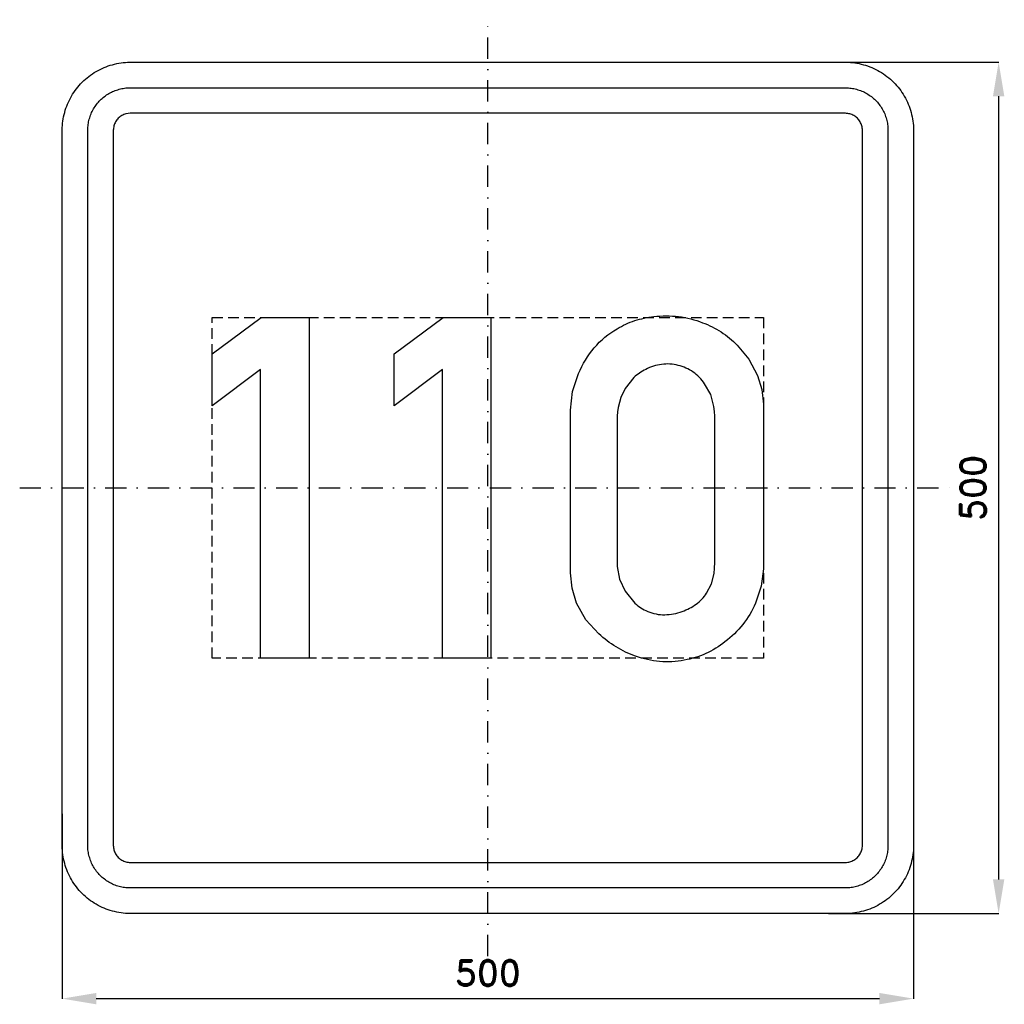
# Model space of a CAD drawing. Header units: millimetres. Extents: x -275 to 303, y -303 to 275.
import ezdxf

# ---------------------------------------------------------------- set-up
doc = ezdxf.new("R2010")
doc.units = ezdxf.units.MM
doc.header["$LTSCALE"] = 5
doc.linetypes.add('ČERCHOVANÁX2', pattern=[2, 1, -0.5, 0, -0.5])
doc.linetypes.add('ČÁRKOVANÁX2', pattern=[1.5, 1, -0.5])
doc.layers.add('Kóty', color=2, linetype='Continuous')
doc.layers.add('Značka', color=7, linetype='Continuous')
doc.styles.get("Standard").update_dxf_attribs({"font": 'romand.shx', "height": 15})
doc.dimstyles.get("Standard").update_dxf_attribs({"dimtxt": 15, "dimasz": 20, "dimexe": 0.18, "dimexo": 0.0625, "dimgap": 7.5, "dimtad": 1, "dimdec": 0, "dimzin": 0, "dimdsep": 46, "dimtxsty": 'Standard', "dimcen": 0.09, "dimadec": 0, "dimazin": 0, "dimtfac": 1, "dimtdec": 0, "dimtofl": 0, "dimtmove": 0, "dimatfit": 3, "dimfxl": 1, "dimtolj": 1, "dimtzin": 0, "dimarcsym": 0})

# ---------------------------------------------------------------- blocks, each defined once
blk = doc.blocks.new('*D0')
at = {"layer": 'Defpoints', "color": 0, "transparency": 16777216}
for p in [(197.45, 250), (200.02, -250), (300, -250)]:
    blk.add_point(p, dxfattribs=at)
at = {"layer": 'Kóty', "color": 0, "lineweight": -2, "transparency": 16777216}
for p, q in [((197.51, 250), (300.18, 250)), ((300, 230), (300, -230)), ((200.08, -250), (300.18, -250))]:
    blk.add_line(p, q, dxfattribs=at)
at = {"layer": 'Kóty', "color": 0, "transparency": 16777216}
for points in [[(296.67, 230), (303.33, 230), (300, 250)], [(296.67, -230), (303.33, -230), (300, -250)]]:
    blk.add_solid(points, dxfattribs=at)
at = {"layer": 'Kóty', "color": 0, "transparency": 16777216, "insert": (285, 0), "char_height": 15, "attachment_point": 5, "rotation": 90}
blk.add_mtext('\\A1;500', dxfattribs=at)
blk = doc.blocks.new('*D1')
at = {"layer": 'Defpoints', "color": 0, "transparency": 16777216}
for p in [(-250, -191.31), (250, -210), (250, -300)]:
    blk.add_point(p, dxfattribs=at)
at = {"layer": 'Kóty', "color": 0, "lineweight": -2, "transparency": 16777216}
for p, q in [((-250, -191.37), (-250, -300.18)), ((250, -210.06), (250, -300.18)), ((-230, -300), (230, -300))]:
    blk.add_line(p, q, dxfattribs=at)
at = {"layer": 'Kóty', "color": 0, "transparency": 16777216}
for points in [[(-230, -296.67), (-230, -303.33), (-250, -300)], [(230, -296.67), (230, -303.33), (250, -300)]]:
    blk.add_solid(points, dxfattribs=at)
at = {"layer": 'Kóty', "color": 0, "transparency": 16777216, "insert": (0, -285), "char_height": 15, "attachment_point": 5}
blk.add_mtext('\\A1;500', dxfattribs=at)

msp = doc.modelspace()

# ---------------------------------------------------------------- linework, layer by layer
at = {"layer": 'Značka', "color": 6, "linetype": 'ČERCHOVANÁX2', "ltscale": 2.5}
for points in [[(0, -275), (0, 275)], [(-275, 0), (275, 0)]]:
    msp.add_lwpolyline(points, dxfattribs=at)
at = {"layer": 'Značka', "color": 5}
for points in [[(-210, -250), (-210.157, -250), (-210.314, -249.999, -0.0321795), (-215.479, -249.637, -0.0354417), (-220.555, -248.582, -0.0362703), (-225.464, -246.923, -0.0344214), (-230.091, -244.589, -0.0337228), (-234.402, -241.714, -0.0340857), (-238.284, -238.284, -0.0342101), (-241.717, -234.403, -0.0342303), (-244.589, -230.091, -0.0340422), (-246.906, -225.46, -0.0334123), (-248.582, -220.555, -0.0341272), (-249.654, -215.477, -0.0367437), (-249.999, -210.314), (-250, -210.157), (-250, -210), (-250, 210), (-250, 210.157), (-249.999, 210.314, -0.0321794), (-249.637, 215.479, -0.0354442), (-248.582, 220.555, -0.0362649), (-246.923, 225.464, -0.0344166), (-244.589, 230.091, -0.0337177), (-241.714, 234.402, -0.0340796), (-238.284, 238.284, -0.0342128), (-234.403, 241.717, -0.0342224), (-230.091, 244.589, -0.0340475), (-225.46, 246.906, -0.033405), (-220.555, 248.582, -0.0341289), (-215.477, 249.654, -0.0367407), (-210.314, 249.999), (-210.157, 250), (-210, 250), (210, 250), (210.157, 250), (210.314, 249.999, -0.0321794), (215.479, 249.637, -0.0354428), (220.555, 248.582, -0.0362594), (225.464, 246.923, -0.0344088), (230.091, 244.589, -0.0337189), (234.402, 241.714, -0.0340731), (238.284, 238.284, -0.0342144), (241.717, 234.403, -0.0342259), (244.589, 230.091, -0.0340499), (246.906, 225.46, -0.0334066), (248.582, 220.555, -0.0341277), (249.654, 215.477, -0.0367414), (249.999, 210.314), (250, 210.157), (250, 210), (250, -210), (250, -210.157), (249.999, -210.314, -0.0321795), (249.637, -215.479, -0.0354421), (248.582, -220.555, -0.0362592), (246.923, -225.464, -0.0344116), (244.589, -230.091, -0.033722), (241.714, -234.402, -0.0340791), (238.284, -238.284, -0.0342076), (234.403, -241.717, -0.0342334), (230.091, -244.589, -0.0340472), (225.46, -246.906, -0.0334177), (220.555, -248.582, -0.0341277), (215.477, -249.654, -0.0367473), (210.314, -249.999), (210.157, -250), (210, -250), (-210, -250)], [(-210, -235), (-210.098, -235), (-210.196, -234.999, -0.0321795), (-213.424, -234.773, -0.0354416), (-216.597, -234.114, -0.0362629), (-219.665, -233.077, -0.0344152), (-222.557, -231.618, -0.0337193), (-225.251, -229.821, -0.034085), (-227.678, -227.678, -0.0342046), (-229.823, -225.252, -0.034229), (-231.618, -222.557, -0.0340469), (-233.066, -219.663, -0.0334131), (-234.114, -216.597, -0.0341266), (-234.784, -213.423, -0.0367459), (-234.999, -210.196), (-235, -210.098), (-235, -210), (-235, 210), (-235, 210.098), (-234.999, 210.196, -0.0321788), (-234.773, 213.424, -0.0354481), (-234.114, 216.597, -0.0362683), (-233.077, 219.665, -0.0344122), (-231.618, 222.557, -0.0337222), (-229.821, 225.251, -0.0340955), (-227.678, 227.678, -0.0341878), (-225.252, 229.823, -0.0342259), (-222.557, 231.618, -0.0340259), (-219.663, 233.066, -0.0334071), (-216.597, 234.114, -0.0341381), (-213.423, 234.784, -0.0367365), (-210.196, 234.999), (-210.098, 235), (-210, 235), (210, 235), (210.098, 235), (210.196, 234.999, -0.0321976), (213.424, 234.773, -0.0354366), (216.597, 234.114, -0.0362483), (219.665, 233.077, -0.0343996), (222.557, 231.618, -0.0337259), (225.251, 229.821, -0.0340903), (227.678, 227.678, -0.0341924), (229.823, 225.252, -0.0342246), (231.618, 222.557, -0.0340342), (233.066, 219.663, -0.033413), (234.114, 216.597, -0.0341406), (234.784, 213.423, -0.0367343), (234.999, 210.196), (235, 210.098), (235, 210), (235, -210), (235, -210.098), (234.999, -210.196, -0.0321983), (234.773, -213.424, -0.0354324), (234.114, -216.597, -0.0362459), (233.077, -219.665, -0.0344078), (231.618, -222.557, -0.0337232), (229.821, -225.251, -0.034081), (227.678, -227.678, -0.0342138), (225.252, -229.823, -0.0342285), (222.557, -231.618, -0.0340468), (219.663, -233.066, -0.0334175), (216.597, -234.114, -0.0341268), (213.423, -234.784, -0.036739), (210.196, -234.999), (210.098, -235), (210, -235), (-210, -235)], [(-210, -220), (210, -220), (210.039, -220), (210.079, -220, 0.032183), (211.37, -219.909, 0.0354467), (212.639, -219.646, 0.0362744), (213.866, -219.231, 0.0344144), (215.023, -218.647, 0.033745), (216.1, -217.928, 0.0340968), (217.071, -217.071, 0.0341871), (217.929, -216.101, 0.0342063), (218.647, -215.023, 0.0340292), (219.227, -213.865, 0.0334622), (219.646, -212.639, 0.0341275), (219.914, -211.369, 0.036765), (220, -210.079), (220, -210.039), (220, -210), (220, 210), (220, 210.039), (220, 210.079, 0.032183), (219.909, 211.37, 0.0354928), (219.646, 212.639, 0.0362965), (219.231, 213.866, 0.0344255), (218.647, 215.023, 0.0337541), (217.928, 216.1, 0.0340968), (217.071, 217.071, 0.0342115), (216.101, 217.929, 0.0341795), (215.023, 218.647, 0.0340137), (213.865, 219.227, 0.0334698), (212.639, 219.646, 0.0341235), (211.369, 219.914, 0.0367638), (210.079, 220), (210.039, 220), (210, 220), (-210, 220), (-210.039, 220), (-210.079, 220), (-211.37, 219.909), (-212.639, 219.646, 0.0362814), (-213.866, 219.231, 0.0344198), (-215.023, 218.647, 0.033728), (-216.1, 217.928, 0.0340771), (-217.071, 217.071, 0.0342342), (-217.929, 216.101, 0.0342041), (-218.647, 215.023, 0.0340291), (-219.227, 213.865, 0.0334198), (-219.646, 212.639, 0.0341179), (-219.914, 211.369, 0.0367402), (-220, 210.079), (-220, 210.039), (-220, 210), (-220, -210), (-220, -210.039), (-220, -210.079, 0.0321735), (-219.909, -211.37, 0.0354428), (-219.646, -212.639, 0.0362649), (-219.231, -213.866, 0.0344139), (-218.647, -215.023, 0.0337189), (-217.928, -216.1, 0.0340819), (-217.071, -217.071, 0.0342185), (-216.101, -217.929, 0.0342259), (-215.023, -218.647, 0.0340499), (-213.865, -219.227, 0.0334066), (-212.639, -219.646, 0.0341277), (-211.369, -219.914, 0.0367414), (-210.079, -220), (-210.039, -220), (-210, -220)], [(48.49, 42.083), (48.48, 43.875), (48.49, 45.667), (49.8, 56.603), (53.26, 67.167, -0.0795862), (62.45, 82.258, -0.0890672), (75.95, 93.438, -0.0598233), (86.28, 98.22, -0.0520155), (97.45, 100.604, -0.0620177), (112.01, 100.623, -0.0644812), (126.09, 97.021, -0.0554438), (136.98, 91.574, -0.0554346), (146.41, 83.875), (153.33, 75.553), (158.34, 65.979), (160.9, 57.763), (161.93, 49.25), (161.98, 46.27), (161.93, 43.292), (161.93, -43.875), (161.94, -45.667), (161.93, -47.458), (160.58, -57.824), (157.16, -67.771, -0.0667627), (149.71, -80.289, -0.0659475), (139.24, -90.437, -0.0610994), (127.97, -97.314, -0.0641694), (115.36, -101.187, -0.0696636), (100.86, -101.96, -0.0674543), (86.7, -98.812, -0.0568336), (75.28, -93.405, -0.0496132), (65.2, -85.667), (57.58, -77.414), (52.07, -67.771), (49.42, -59.002), (48.49, -49.854), (48.45, -46.86), (48.49, -43.875), (48.49, 42.083)], [(75.95, 42.083), (75.95, -43.875), (75.93, -45.074), (75.95, -46.271), (77.35, -53.675), (80.72, -60.604), (86.39, -67.729, 0.0945766), (93.86, -72.542, 0.108401), (103.87, -74.517, 0.08757), (114.16, -72.542, 0.0781847), (122.29, -68.314, 0.0881662), (128.49, -61.792), (131.4, -56.343), (132.91, -50.375), (133.19, -47.132), (133.26, -43.875), (133.26, 42.083), (133.07, 44.912), (132.76, 47.729), (130.87, 54.766), (127.3, 61.188, 0.088085), (120.51, 68.016, 0.0979111), (111.78, 71.938, 0.0998453), (102.05, 72.549, 0.0882566), (92.68, 69.563, 0.0741593), (85.78, 64.877), (80.61, 58.438), (78.04, 53.028), (76.57, 47.229), (76.21, 44.661), (75.95, 42.083)]]:
    msp.add_lwpolyline(points, format="xyb", dxfattribs=at)
for points in [[(-133.53, -100), (-133.53, 69.625), (-161.93, 48.271), (-161.93, 78.646), (-133.24, 100.021), (-105.05, 100.021), (-105.05, -100), (-133.53, -100)], [(-26.66, -100), (-26.66, 69.625), (-55.05, 48.271), (-55.05, 78.646), (-26.36, 100.021), (1.82, 100.021), (1.82, -100), (-26.66, -100)]]:
    msp.add_lwpolyline(points, dxfattribs=at)
at = {"layer": 'Značka', "color": 6, "linetype": 'ČÁRKOVANÁX2', "ltscale": 1.25}
msp.add_lwpolyline([(-161.93, -100), (-161.93, 100), (161.93, 100), (161.93, -100), (-161.93, -100)], dxfattribs=at)

# ---------------------------------------------------------------- dimensions: what is measured, and where the dimension line sits
at = {"layer": 'Kóty'}
dim = msp.add_linear_dim(base=(300, -250), p1=(197.45, 250), p2=(200.015, -250), angle=90, dimstyle='Standard', dxfattribs=at)
dim.commit()
dim.dimension.update_dxf_attribs({"geometry": '*D0', "text_midpoint": (285, 0)})
dim = msp.add_linear_dim(base=(250, -300), p1=(-250, -191.308), p2=(250, -210), dimstyle='Standard', dxfattribs=at)
dim.commit()
dim.dimension.update_dxf_attribs({"geometry": '*D1', "text_midpoint": (0, -285)})

doc.saveas('drawing.dxf')
